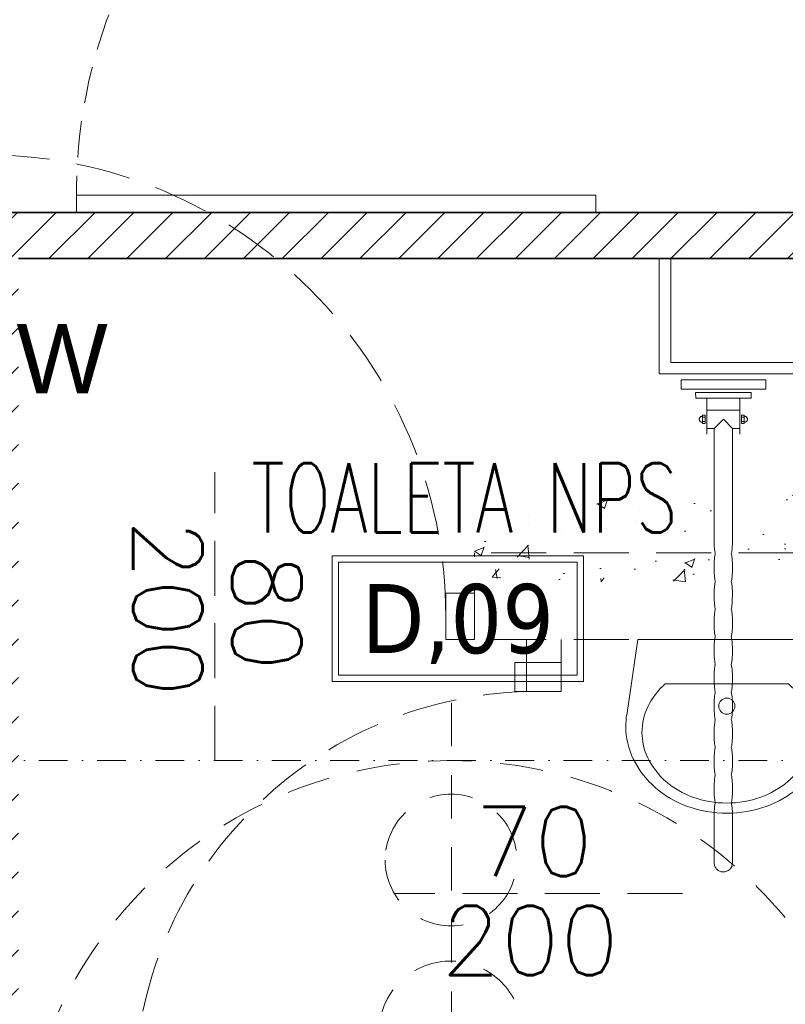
# Model space of a CAD drawing. Header units: millimetres. Extents: x 28291 to 177760, y -399809 to -170937.
# Tile 206 of 256: x 59120 to 59252, y -197948 to -197778. Entities that reach past the tile are written whole.
import ezdxf
from ezdxf.enums import TextEntityAlignment as Align

# ---------------------------------------------------------------- set-up
doc = ezdxf.new("R2010")
doc.units = ezdxf.units.MM
for name, pattern in [('216-500', [2.5, 1.5, -1]), ('HIDDEN', [9.525, 6.35, -3.175]), ('HIDDEN2', [4.7625, 3.175, -1.5875]), ('STRICHPUNKTX2', [2, 1, -0.5, 0, -0.5])]:
    doc.linetypes.add(name, pattern=pattern)
doc.layers.get('0').update_dxf_attribs({"lineweight": 0})
for name, color, linetype, lineweight, true_color in [('!! 0_ Istn-okna - wymienione', 9, 'Continuous', 13, 0x808080), ('!! 1_drzwi-linia - zrealizowane', 7, 'Continuous', 5, 0x7a7a7a), ('!! 2 ZABUDOWA GK-MDF', 7, 'Continuous', 13, 0x7a7a7a), ('!! 2_Hatch_zamurowania', 7, 'Continuous', 5, 0xc6c8c8)]:
    doc.layers.add(name, color=color, linetype=linetype, lineweight=lineweight, true_color=true_color)
for name, color, linetype, lineweight in [('!! 0_Opis_pom', 9, 'Continuous', 13), ('!! 1_WYBURZENIA HATCH', 253, 'Continuous', 0), ('!! 2  nowe sciany - remont', 2, 'Continuous', 35), ('!! wymiary osi', 250, 'Continuous', 9)]:
    doc.layers.add(name, color=color, linetype=linetype, lineweight=lineweight)
doc.layers.add('!! 2_oznaczenia narozniki', color=7, linetype='Continuous')
doc.layers.add('!! 2_WYBURZENIA DO REMONTU', color=7, linetype='Continuous', lineweight=0, true_color=0x4d4d4d, plot=False)
doc.styles.add('ARCHETYP', font='romans.shx', dxfattribs={"height": 15})
doc.styles.add('ARIAL', font='tahoma.ttf')
doc.styles.add('TXT', font='simplex.shx')
doc.dimstyles.new('DIM50', dxfattribs={"dimscale": 5, "dimtxt": 2.5, "dimasz": 1.5, "dimexe": 0, "dimexo": 0, "dimgap": 0.5, "dimtad": 1, "dimdec": 4, "dimrnd": 0.5, "dimdsep": 46, "dimtxsty": 'TXT', "dimblk1": 'TICK1', "dimblk2": 'TICK1', "dimsah": 1, "dimcen": 0, "dimse1": 1, "dimse2": 1, "dimclrd": 1, "dimclre": 7, "dimclrt": 9, "dimadec": 0, "dimazin": 0, "dimtfac": 1, "dimtdec": 4, "dimtmove": 2, "dimatfit": 3, "dimldrblk": 'TICK1', "dimfxl": 1, "dimtolj": 1, "dimarcsym": 0})

# ---------------------------------------------------------------- blocks, each defined once
blk = doc.blocks.new('A$C578D6593')
for p, q in [((-26.36, 0), (-29.16, 18.76)), ((17.64, 0), (20.43, 18.76)), ((-19.63, 11), (10.9, 11)), ((-26.36, 0), (17.64, 0))]:
    blk.add_line(p, q)
blk.add_circle((-4.36, 16.5), 2)
for centre, radius, start, end in [((-4.36, 14), 29, 90, 109.6071), ((-4.36, 14), 29, 70.3929, 90), ((-5.67, 17.67), 25.11, 109.6071, 130.6955), ((-5.67, 19.17), 21.11, 109.6071, 130.6955), ((-4.36, 15.5), 25, 90, 109.6071), ((-4.36, 15.5), 25, 70.3929, 90), ((-3.06, 19.17), 21.11, 49.3045, 70.3929), ((-3.06, 17.67), 25.11, 49.3045, 70.3929), ((-7.68, 20), 22.03, 130.6955, 154.2825), ((-1.05, 20), 22.03, 25.7175, 49.3045), ((-7.68, 21.5), 18.03, 130.6955, 154.2825), ((-1.05, 21.5), 18.03, 25.7175, 49.3045), ((-10.79, 21.5), 18.58, 154.2825, 180), ((-10.79, 23), 14.58, 154.2825, 180), ((2.06, 23), 14.58, 0, 25.7175), ((2.06, 21.5), 18.58, 0, 25.7175), ((-10.79, 23), 14.58, 180, 205.7175), ((2.06, 23), 14.58, 334.2825, 0), ((-10.79, 21.5), 18.58, 180, 188.4794), ((2.06, 21.5), 18.58, 351.5206, 0), ((-7.68, 24.5), 18.03, 205.7175, 228.4823), ((-1.05, 24.5), 18.03, 311.5177, 334.2825)]:
    blk.add_arc(centre, radius, start, end)
blk = doc.blocks.new('5rtfgvb')
for p, q in [((131001.4, 14775.22), (131016.01, 14776.47)), ((131016.01, 14776.47), (131016.15, 14774.82)), ((131001.54, 14773.58), (131001.4, 14775.22)), ((131016.15, 14774.82), (131001.54, 14773.58)), ((131004.11, 14773.22), (131013.67, 14774.03)), ((131004.2, 14772.26), (131004.11, 14773.22)), ((131013.75, 14773.08), (131004.2, 14772.26)), ((131011.84, 14772.91), (131012.37, 14766.7)), ((131013.67, 14774.03), (131013.75, 14773.08)), ((131006.11, 14772.42), (131006.64, 14766.21)), ((131006.31, 14770.35), (131012.02, 14770.84)), ((131012.84, 14770.05), (131012.36, 14770.01)), ((131012.36, 14770.01), (131012.48, 14768.58)), ((131012.87, 14769.71), (131012.4, 14769.67)), ((131012.96, 14768.62), (131012.84, 14770.05)), ((131012.87, 14769.86), (131012.87, 14769.86)), ((131012.87, 14769.86), (131012.93, 14769.86)), ((131012.93, 14769.86), (131012.98, 14769.85)), ((131012.98, 14769.85), (131013.03, 14769.85)), ((131013.03, 14769.85), (131013.08, 14769.83)), ((131013.08, 14769.83), (131013.13, 14769.81)), ((131013.13, 14769.81), (131013.17, 14769.79)), ((131013.17, 14769.79), (131013.21, 14769.76)), ((131013.21, 14769.76), (131013.25, 14769.73)), ((131013.25, 14769.73), (131013.29, 14769.7)), ((131013.29, 14769.7), (131013.32, 14769.66)), ((131013.32, 14769.66), (131013.35, 14769.62)), ((131013.35, 14769.62), (131013.38, 14769.58)), ((131013.38, 14769.58), (131013.4, 14769.53)), ((131013.4, 14769.53), (131013.42, 14769.48)), ((131013.42, 14769.48), (131013.43, 14769.43)), ((131005.14, 14768.83), (131005.13, 14768.78)), ((131005.13, 14768.78), (131005.13, 14768.72)), ((131005.13, 14768.72), (131005.13, 14768.67)), ((131005.13, 14768.67), (131005.14, 14768.62)), ((131005.15, 14768.88), (131005.14, 14768.83)), ((131005.14, 14768.62), (131005.15, 14768.57)), ((131005.17, 14768.92), (131005.15, 14768.88)), ((131005.15, 14768.57), (131005.17, 14768.52)), ((131005.2, 14768.97), (131005.17, 14768.92)), ((131005.17, 14768.52), (131005.19, 14768.47)), ((131005.19, 14768.47), (131005.22, 14768.43)), ((131005.22, 14769.01), (131005.2, 14768.97)), ((131005.25, 14769.05), (131005.22, 14769.01)), ((131005.22, 14768.43), (131005.25, 14768.39)), ((131005.29, 14769.09), (131005.25, 14769.05)), ((131005.25, 14768.39), (131005.28, 14768.35)), ((131005.28, 14768.35), (131005.32, 14768.32)), ((131005.32, 14769.12), (131005.29, 14769.09)), ((131005.36, 14769.15), (131005.32, 14769.12)), ((131005.32, 14768.32), (131005.35, 14768.29)), ((131005.35, 14768.29), (131005.4, 14768.26)), ((131005.41, 14769.18), (131005.36, 14769.15)), ((131005.4, 14768.26), (131005.44, 14768.24)), ((131005.45, 14769.2), (131005.41, 14769.18)), ((131005.44, 14768.24), (131005.49, 14768.22)), ((131005.5, 14769.22), (131005.45, 14769.2)), ((131005.49, 14768.22), (131005.54, 14768.21)), ((131005.55, 14769.23), (131005.5, 14769.22)), ((131005.54, 14768.21), (131005.59, 14768.2)), ((131005.61, 14769.24), (131005.55, 14769.23)), ((131005.59, 14768.2), (131005.64, 14768.19)), ((131006.09, 14769.47), (131005.61, 14769.43)), ((131005.61, 14769.43), (131005.73, 14768)), ((131005.61, 14769.24), (131005.61, 14769.24)), ((131005.64, 14769.09), (131006.1, 14769.13)), ((131005.7, 14768.34), (131006.17, 14768.38)), ((131005.73, 14768), (131006.21, 14768.04)), ((131006.21, 14768.04), (131006.09, 14769.47)), ((131009.29, 14769.02), (131007.84, 14767.3)), ((131010.99, 14767.55), (131009.29, 14769.02)), ((131012.93, 14768.96), (131012.46, 14768.92)), ((131012.48, 14768.58), (131012.96, 14768.62)), ((131013.07, 14768.84), (131013.02, 14768.82)), ((131013.11, 14768.85), (131013.07, 14768.84)), ((131013.16, 14768.87), (131013.11, 14768.85)), ((131013.2, 14768.9), (131013.16, 14768.87)), ((131013.25, 14768.93), (131013.2, 14768.9)), ((131013.28, 14768.96), (131013.25, 14768.93)), ((131013.32, 14769), (131013.28, 14768.96)), ((131013.35, 14769.04), (131013.32, 14769)), ((131013.37, 14769.08), (131013.35, 14769.04)), ((131013.4, 14769.13), (131013.37, 14769.08)), ((131013.41, 14769.17), (131013.4, 14769.13)), ((131013.43, 14769.22), (131013.41, 14769.17)), ((131013.43, 14769.43), (131013.44, 14769.38)), ((131013.44, 14769.27), (131013.43, 14769.22)), ((131013.44, 14769.38), (131013.44, 14769.33)), ((131013.44, 14769.33), (131013.44, 14769.27)), ((131006.58, 14767.2), (131007.83, 14767.31)), ((131007.83, 14767.3), (131009.5, 14747.85)), ((131012.66, 14748.01), (131010.99, 14767.55)), ((131011.01, 14767.58), (131012.29, 14767.69)), ((131009.49, 14748.05), (131009.49, 14748.05)), ((131009.49, 14748.05), (131009.5, 14747.9)), ((131009.5, 14747.9), (131009.51, 14747.75)), ((131009.51, 14747.75), (131009.53, 14747.6)), ((131009.53, 14747.6), (131009.54, 14747.45)), ((131009.54, 14747.45), (131009.56, 14747.31)), ((131009.56, 14747.31), (131009.57, 14747.16)), ((131012.63, 14748.32), (131012.63, 14748.32)), ((131012.63, 14748.32), (131012.64, 14748.17)), ((131012.64, 14748.17), (131012.66, 14748.02)), ((131012.66, 14748.02), (131012.67, 14747.87)), ((131012.67, 14747.87), (131012.68, 14747.72)), ((131012.68, 14747.72), (131012.69, 14747.57)), ((131012.69, 14747.57), (131012.7, 14747.42)), ((131012.7, 14747.42), (131012.7, 14747.28)), ((131009.57, 14747.16), (131009.59, 14747.01)), ((131009.59, 14747.01), (131009.61, 14746.86)), ((131009.61, 14746.86), (131009.63, 14746.71)), ((131009.63, 14746.71), (131009.66, 14746.57)), ((131009.66, 14746.57), (131009.69, 14746.42)), ((131009.69, 14746.42), (131009.72, 14746.27)), ((131009.72, 14746.27), (131009.75, 14746.12)), ((131009.75, 14746.12), (131009.79, 14745.98)), ((131009.79, 14745.98), (131009.83, 14745.83)), ((131009.83, 14745.83), (131009.88, 14745.69)), ((131009.88, 14745.69), (131009.86, 14745.53)), ((131012.66, 14746.07), (131012.64, 14745.92)), ((131012.64, 14745.92), (131012.69, 14745.77)), ((131012.68, 14746.22), (131012.66, 14746.07)), ((131012.69, 14746.38), (131012.68, 14746.22)), ((131012.7, 14746.53), (131012.69, 14746.38)), ((131012.69, 14745.77), (131012.73, 14745.63)), ((131012.7, 14747.28), (131012.71, 14747.13)), ((131012.71, 14746.68), (131012.7, 14746.53)), ((131012.71, 14747.13), (131012.71, 14746.98)), ((131012.71, 14746.98), (131012.71, 14746.83)), ((131012.71, 14746.83), (131012.71, 14746.68)), ((131012.73, 14745.63), (131012.77, 14745.48)), ((131009.82, 14745.08), (131009.81, 14744.92)), ((131009.81, 14744.92), (131009.81, 14744.77)), ((131009.81, 14744.77), (131009.81, 14744.62)), ((131009.81, 14744.62), (131009.81, 14744.47)), ((131009.81, 14744.47), (131009.82, 14744.32)), ((131009.83, 14745.23), (131009.82, 14745.08)), ((131009.82, 14744.32), (131009.83, 14744.17)), ((131009.84, 14745.38), (131009.83, 14745.23)), ((131009.83, 14744.17), (131009.84, 14744.02)), ((131009.86, 14745.53), (131009.84, 14745.38)), ((131009.84, 14744.02), (131009.85, 14743.87)), ((131012.77, 14745.48), (131012.81, 14745.33)), ((131012.81, 14745.33), (131012.84, 14745.18)), ((131012.84, 14745.18), (131012.87, 14745.03)), ((131012.87, 14745.03), (131012.89, 14744.88)), ((131012.89, 14744.88), (131012.91, 14744.73)), ((131012.91, 14744.73), (131012.93, 14744.58)), ((131012.93, 14744.58), (131012.95, 14744.43)), ((131012.95, 14744.43), (131012.97, 14744.28)), ((131012.97, 14744.28), (131012.99, 14744.13)), ((131012.99, 14744.13), (131013, 14743.98)), ((131013, 14743.98), (131013.01, 14743.83)), ((131009.85, 14743.87), (131009.86, 14743.72)), ((131009.86, 14743.72), (131009.87, 14743.57)), ((131009.87, 14743.57), (131009.88, 14743.42)), ((131009.88, 14743.42), (131009.89, 14743.27)), ((131009.89, 14743.27), (131009.91, 14743.12)), ((131009.91, 14743.12), (131009.92, 14742.98)), ((131009.92, 14742.98), (131009.93, 14742.83)), ((131009.93, 14742.83), (131009.95, 14742.68)), ((131009.95, 14742.68), (131009.96, 14742.53)), ((131009.96, 14742.53), (131009.98, 14742.38)), ((131009.98, 14742.38), (131010, 14742.23)), ((131010, 14742.23), (131010.02, 14742.08)), ((131013.01, 14743.83), (131013.03, 14743.68)), ((131013.03, 14743.68), (131013.04, 14743.53)), ((131013.04, 14743.53), (131013.05, 14743.38)), ((131013.05, 14743.38), (131013.07, 14743.23)), ((131013.07, 14743.23), (131013.08, 14743.08)), ((131013.08, 14743.08), (131013.09, 14742.93)), ((131013.09, 14742.93), (131013.1, 14742.78)), ((131013.1, 14742.78), (131013.11, 14742.64)), ((131013.11, 14742.64), (131013.11, 14742.49)), ((131013.11, 14742.49), (131013.12, 14742.34)), ((131013.12, 14742.34), (131013.12, 14742.19)), ((131013.12, 14742.19), (131013.12, 14742.04)), ((131010.02, 14742.08), (131010.04, 14741.94)), ((131010.04, 14741.94), (131010.07, 14741.79)), ((131010.07, 14741.79), (131010.1, 14741.64)), ((131010.1, 14741.64), (131010.13, 14741.49)), ((131010.13, 14741.49), (131010.16, 14741.35)), ((131010.16, 14741.35), (131010.2, 14741.2)), ((131010.2, 14741.2), (131010.24, 14741.06)), ((131010.24, 14741.06), (131010.29, 14740.91)), ((131010.25, 14740.6), (131010.24, 14740.44)), ((131010.27, 14740.75), (131010.25, 14740.6)), ((131010.29, 14740.91), (131010.27, 14740.75)), ((131013.07, 14741.29), (131013.05, 14741.14)), ((131013.05, 14741.14), (131013.1, 14740.99)), ((131013.09, 14741.44), (131013.07, 14741.29)), ((131013.1, 14741.59), (131013.09, 14741.44)), ((131013.11, 14741.74), (131013.1, 14741.59)), ((131013.1, 14740.99), (131013.14, 14740.84)), ((131013.12, 14741.89), (131013.11, 14741.74)), ((131013.12, 14742.04), (131013.12, 14741.89)), ((131013.14, 14740.84), (131013.18, 14740.69)), ((131013.18, 14740.69), (131013.21, 14740.55)), ((131013.21, 14740.55), (131013.25, 14740.4)), ((131010.23, 14740.29), (131010.22, 14740.14)), ((131010.22, 14740.14), (131010.22, 14739.99)), ((131010.22, 14739.99), (131010.22, 14739.84)), ((131010.22, 14739.84), (131010.22, 14739.69)), ((131010.22, 14739.69), (131010.23, 14739.54)), ((131010.24, 14740.44), (131010.23, 14740.29)), ((131010.23, 14739.54), (131010.24, 14739.4)), ((131010.24, 14739.4), (131010.24, 14739.25)), ((131010.24, 14739.25), (131010.25, 14739.1)), ((131010.25, 14739.1), (131010.27, 14738.95)), ((131010.27, 14738.95), (131010.28, 14738.81)), ((131010.28, 14738.81), (131010.29, 14738.66)), ((131013.25, 14740.4), (131013.27, 14740.25)), ((131013.27, 14740.25), (131013.3, 14740.1)), ((131013.3, 14740.1), (131013.32, 14739.95)), ((131013.32, 14739.95), (131013.34, 14739.8)), ((131013.34, 14739.8), (131013.36, 14739.65)), ((131013.36, 14739.65), (131013.38, 14739.5)), ((131013.38, 14739.5), (131013.39, 14739.35)), ((131013.39, 14739.35), (131013.41, 14739.2)), ((131013.41, 14739.2), (131013.42, 14739.05)), ((131013.42, 14739.05), (131013.44, 14738.9)), ((131013.44, 14738.9), (131013.45, 14738.75)), ((131010.29, 14738.66), (131010.3, 14738.51)), ((131010.3, 14738.51), (131010.31, 14738.36)), ((131010.31, 14738.36), (131010.33, 14738.21)), ((131010.33, 14738.21), (131010.34, 14738.06)), ((131010.34, 14738.06), (131010.36, 14737.91)), ((131010.36, 14737.91), (131010.37, 14737.76)), ((131010.37, 14737.76), (131010.39, 14737.61)), ((131010.39, 14737.61), (131010.41, 14737.46)), ((131010.41, 14737.46), (131010.43, 14737.31)), ((131010.43, 14737.31), (131010.45, 14737.16)), ((131010.45, 14737.16), (131010.48, 14737.01)), ((131013.45, 14738.75), (131013.45, 14738.6)), ((131013.45, 14738.6), (131013.46, 14738.46)), ((131013.46, 14738.46), (131013.46, 14738.31)), ((131013.46, 14738.31), (131013.47, 14738.16)), ((131013.47, 14738.16), (131013.48, 14738.01)), ((131013.48, 14738.01), (131013.49, 14737.86)), ((131013.49, 14737.86), (131013.49, 14737.72)), ((131013.49, 14737.72), (131013.5, 14737.57)), ((131013.5, 14737.57), (131013.51, 14737.42)), ((131013.51, 14737.42), (131013.51, 14737.27)), ((131013.51, 14737.27), (131013.51, 14737.12)), ((131013.51, 14737.12), (131013.51, 14736.97)), ((131010.48, 14737.01), (131010.5, 14736.86)), ((131010.5, 14736.86), (131010.54, 14736.71)), ((131010.54, 14736.71), (131010.57, 14736.56)), ((131010.57, 14736.56), (131010.61, 14736.42)), ((131010.61, 14736.42), (131010.65, 14736.27)), ((131010.64, 14735.54), (131010.63, 14735.39)), ((131010.63, 14735.39), (131010.63, 14735.24)), ((131010.65, 14735.69), (131010.64, 14735.54)), ((131010.65, 14736.27), (131010.7, 14736.12)), ((131010.66, 14735.83), (131010.65, 14735.69)), ((131010.68, 14735.98), (131010.66, 14735.83)), ((131010.7, 14736.12), (131010.68, 14735.98)), ((131013.48, 14736.53), (131013.46, 14736.38)), ((131013.46, 14736.38), (131013.51, 14736.23)), ((131013.5, 14736.68), (131013.48, 14736.53)), ((131013.51, 14736.82), (131013.5, 14736.68)), ((131013.51, 14736.97), (131013.51, 14736.82)), ((131013.51, 14736.23), (131013.55, 14736.08)), ((131013.55, 14736.08), (131013.59, 14735.93)), ((131013.59, 14735.93), (131013.62, 14735.78)), ((131013.62, 14735.78), (131013.65, 14735.64)), ((131013.65, 14735.64), (131013.68, 14735.49)), ((131013.68, 14735.49), (131013.71, 14735.34)), ((131010.63, 14735.24), (131010.63, 14735.08)), ((131010.63, 14735.08), (131010.63, 14734.93)), ((131010.63, 14734.93), (131010.64, 14734.78)), ((131010.64, 14734.78), (131010.64, 14734.63)), ((131010.64, 14734.63), (131010.65, 14734.48)), ((131010.65, 14734.48), (131010.66, 14734.32)), ((131010.66, 14734.32), (131010.67, 14734.17)), ((131010.67, 14734.17), (131010.69, 14734.02)), ((131010.69, 14734.02), (131010.7, 14733.87)), ((131010.7, 14733.87), (131010.71, 14733.72)), ((131010.71, 14733.72), (131010.72, 14733.57)), ((131013.71, 14735.34), (131013.73, 14735.19)), ((131013.73, 14735.19), (131013.75, 14735.04)), ((131013.75, 14735.04), (131013.77, 14734.89)), ((131013.77, 14734.89), (131013.79, 14734.74)), ((131013.79, 14734.74), (131013.8, 14734.59)), ((131013.8, 14734.59), (131013.82, 14734.44)), ((131013.82, 14734.44), (131013.83, 14734.29)), ((131013.83, 14734.29), (131013.84, 14734.14)), ((131013.84, 14734.14), (131013.86, 14733.99)), ((131013.86, 14733.99), (131013.87, 14733.84)), ((131013.87, 14733.84), (131013.88, 14733.69)), ((131013.88, 14733.69), (131013.89, 14733.54)), ((131010.72, 14733.57), (131010.74, 14733.43)), ((131010.74, 14733.43), (131010.75, 14733.28)), ((131010.75, 14733.28), (131010.76, 14733.13)), ((131010.76, 14733.13), (131010.78, 14732.98)), ((131010.78, 14732.98), (131010.8, 14732.83)), ((131010.8, 14732.83), (131010.81, 14732.69)), ((131010.81, 14732.69), (131010.83, 14732.54)), ((131010.83, 14732.54), (131010.86, 14732.39)), ((131010.86, 14732.39), (131010.88, 14732.24)), ((131010.88, 14732.24), (131010.91, 14732.09)), ((131010.91, 14732.09), (131010.94, 14731.95)), ((131013.89, 14733.54), (131013.9, 14733.39)), ((131013.9, 14733.39), (131013.91, 14733.24)), ((131013.92, 14732.03), (131013.9, 14731.88)), ((131013.91, 14733.24), (131013.92, 14733.09)), ((131013.92, 14733.09), (131013.93, 14732.94)), ((131013.93, 14732.18), (131013.92, 14732.03)), ((131013.93, 14732.94), (131013.93, 14732.78)), ((131013.93, 14732.78), (131013.94, 14732.63)), ((131013.94, 14732.48), (131013.93, 14732.33)), ((131013.93, 14732.33), (131013.93, 14732.18)), ((131013.94, 14732.63), (131013.94, 14732.48)), ((131010.94, 14731.95), (131010.97, 14731.8)), ((131010.97, 14731.8), (131011.01, 14731.66)), ((131011.01, 14731.66), (131011.05, 14731.51)), ((131011.04, 14730.76), (131011.03, 14730.61)), ((131011.03, 14730.61), (131011.03, 14730.46)), ((131011.03, 14730.46), (131011.03, 14730.31)), ((131011.03, 14730.31), (131011.03, 14730.16)), ((131011.05, 14730.91), (131011.04, 14730.76)), ((131011.05, 14731.51), (131011.1, 14731.37)), ((131011.06, 14731.06), (131011.05, 14730.91)), ((131011.08, 14731.22), (131011.06, 14731.06)), ((131011.1, 14731.37), (131011.08, 14731.22)), ((131013.88, 14731.74), (131013.86, 14731.59)), ((131013.86, 14731.59), (131013.91, 14731.45)), ((131013.9, 14731.88), (131013.88, 14731.74)), ((131013.91, 14731.45), (131013.95, 14731.3)), ((131013.95, 14731.3), (131013.99, 14731.15)), ((131013.99, 14731.15), (131014.03, 14731)), ((131014.03, 14731), (131014.06, 14730.85)), ((131014.06, 14730.85), (131014.09, 14730.71)), ((131014.09, 14730.71), (131014.11, 14730.56)), ((131014.11, 14730.56), (131014.13, 14730.41)), ((131014.13, 14730.41), (131014.15, 14730.26)), ((131014.15, 14730.26), (131014.17, 14730.11)), ((131011.03, 14730.16), (131011.04, 14730)), ((131011.04, 14730), (131011.05, 14729.85)), ((131011.05, 14729.85), (131011.05, 14729.7)), ((131011.05, 14729.7), (131011.06, 14729.55)), ((131011.06, 14729.55), (131011.08, 14729.4)), ((131011.08, 14729.4), (131011.09, 14729.25)), ((131011.09, 14729.25), (131011.1, 14729.1)), ((131011.1, 14729.1), (131011.11, 14728.95)), ((131011.11, 14728.95), (131011.13, 14728.8)), ((131011.13, 14728.8), (131011.14, 14728.65)), ((131011.14, 14728.65), (131011.15, 14728.5)), ((131014.17, 14730.11), (131014.19, 14729.96)), ((131014.19, 14729.96), (131014.2, 14729.81)), ((131014.2, 14729.81), (131014.22, 14729.66)), ((131014.22, 14729.66), (131014.23, 14729.51)), ((131014.23, 14729.51), (131014.25, 14729.36)), ((131014.25, 14729.36), (131014.26, 14729.21)), ((131014.26, 14729.21), (131014.27, 14729.06)), ((131014.27, 14729.06), (131014.28, 14728.91)), ((131014.28, 14728.91), (131014.3, 14728.76)), ((131014.3, 14728.76), (131014.31, 14728.61)), ((131014.31, 14728.61), (131014.32, 14728.47)), ((131011.15, 14728.5), (131011.17, 14728.36)), ((131011.17, 14728.36), (131011.18, 14728.21)), ((131011.18, 14728.21), (131011.2, 14728.06)), ((131011.2, 14728.06), (131011.22, 14727.91)), ((131011.22, 14727.91), (131011.24, 14727.76)), ((131011.24, 14727.76), (131011.26, 14727.61)), ((131011.26, 14727.61), (131011.29, 14727.46)), ((131011.29, 14727.46), (131011.32, 14727.31)), ((131011.32, 14727.31), (131011.35, 14727.17)), ((131011.35, 14727.17), (131011.38, 14727.02)), ((131011.38, 14727.02), (131011.42, 14726.87)), ((131011.42, 14726.87), (131011.46, 14726.73)), ((131014.29, 14726.96), (131014.27, 14726.81)), ((131014.31, 14727.11), (131014.29, 14726.96)), ((131014.32, 14727.26), (131014.31, 14727.11)), ((131014.32, 14728.47), (131014.33, 14728.32)), ((131014.33, 14727.41), (131014.32, 14727.26)), ((131014.33, 14728.32), (131014.33, 14728.17)), ((131014.33, 14728.17), (131014.34, 14728.02)), ((131014.34, 14727.57), (131014.33, 14727.41)), ((131014.34, 14728.02), (131014.34, 14727.87)), ((131014.34, 14727.87), (131014.34, 14727.72)), ((131014.34, 14727.72), (131014.34, 14727.57)), ((131011.45, 14725.97), (131011.44, 14725.82)), ((131011.44, 14725.82), (131011.44, 14725.67)), ((131011.44, 14725.67), (131011.44, 14725.52)), ((131011.44, 14725.52), (131011.44, 14725.37)), ((131011.44, 14725.37), (131011.45, 14725.23)), ((131011.46, 14726.12), (131011.45, 14725.97)), ((131011.45, 14725.23), (131011.45, 14725.08)), ((131011.46, 14726.73), (131011.51, 14726.58)), ((131011.47, 14726.27), (131011.46, 14726.12)), ((131011.49, 14726.43), (131011.47, 14726.27)), ((131011.51, 14726.58), (131011.49, 14726.43)), ((131014.27, 14726.81), (131014.32, 14726.66)), ((131014.32, 14726.66), (131014.36, 14726.51)), ((131014.36, 14726.51), (131014.4, 14726.37)), ((131014.4, 14726.37), (131014.44, 14726.22)), ((131014.44, 14726.22), (131014.47, 14726.07)), ((131014.47, 14726.07), (131014.5, 14725.92)), ((131014.5, 14725.92), (131014.52, 14725.78)), ((131014.52, 14725.78), (131014.54, 14725.63)), ((131014.54, 14725.63), (131014.56, 14725.48)), ((131014.56, 14725.48), (131014.58, 14725.33)), ((131014.58, 14725.33), (131014.6, 14725.18)), ((131014.6, 14725.18), (131014.61, 14725.03)), ((131011.45, 14725.08), (131011.46, 14724.93)), ((131011.46, 14724.93), (131011.47, 14724.78)), ((131011.47, 14724.78), (131011.48, 14724.63)), ((131011.48, 14724.63), (131011.5, 14724.49)), ((131011.5, 14724.49), (131011.51, 14724.34)), ((131011.51, 14724.34), (131011.52, 14724.19)), ((131011.52, 14724.19), (131011.53, 14724.04)), ((131011.53, 14724.04), (131011.55, 14723.89)), ((131011.55, 14723.89), (131011.56, 14723.74)), ((131011.56, 14723.74), (131011.57, 14723.59)), ((131011.57, 14723.59), (131011.59, 14723.44)), ((131011.59, 14723.44), (131011.61, 14723.28)), ((131014.61, 14725.03), (131014.63, 14724.88)), ((131014.63, 14724.88), (131014.64, 14724.73)), ((131014.64, 14724.73), (131014.65, 14724.59)), ((131014.65, 14724.59), (131014.67, 14724.44)), ((131014.67, 14724.44), (131014.68, 14724.29)), ((131014.68, 14724.29), (131014.69, 14724.14)), ((131014.69, 14724.14), (131014.7, 14723.99)), ((131014.7, 14723.99), (131014.72, 14723.84)), ((131014.72, 14723.84), (131014.73, 14723.69)), ((131014.73, 14723.69), (131014.74, 14723.54)), ((131014.74, 14723.54), (131014.74, 14723.39)), ((131011.61, 14723.28), (131011.63, 14723.13)), ((131011.63, 14723.13), (131011.65, 14722.98)), ((131011.65, 14722.98), (131011.67, 14722.83)), ((131011.67, 14722.83), (131011.7, 14722.68)), ((131011.7, 14722.68), (131011.72, 14722.53)), ((131011.72, 14722.53), (131011.76, 14722.38)), ((131011.76, 14722.38), (131011.79, 14722.23)), ((131011.79, 14722.23), (131011.83, 14722.08)), ((131011.83, 14722.08), (131011.87, 14721.94)), ((131011.87, 14721.94), (131011.92, 14721.79)), ((131011.92, 14721.79), (131011.9, 14721.64)), ((131014.7, 14722.18), (131014.68, 14722.02)), ((131014.68, 14722.02), (131014.73, 14721.88)), ((131014.72, 14722.33), (131014.7, 14722.18)), ((131014.73, 14722.48), (131014.72, 14722.33)), ((131014.74, 14722.63), (131014.73, 14722.48)), ((131014.73, 14721.88), (131014.77, 14721.73)), ((131014.74, 14723.39), (131014.75, 14723.24)), ((131014.75, 14722.78), (131014.74, 14722.63)), ((131014.75, 14723.24), (131014.75, 14723.09)), ((131014.75, 14723.09), (131014.75, 14722.93)), ((131014.75, 14722.93), (131014.75, 14722.78)), ((131014.77, 14721.73), (131014.81, 14721.58)), ((131011.86, 14721.18), (131011.85, 14721.04)), ((131011.85, 14721.04), (131011.85, 14720.89)), ((131011.85, 14720.89), (131011.85, 14720.74)), ((131011.85, 14720.74), (131011.85, 14720.59)), ((131011.85, 14720.59), (131011.86, 14720.44)), ((131011.87, 14721.34), (131011.86, 14721.18)), ((131011.86, 14720.44), (131011.86, 14720.29)), ((131011.86, 14720.29), (131011.87, 14720.14)), ((131011.88, 14721.49), (131011.87, 14721.34)), ((131011.87, 14720.14), (131011.88, 14719.99)), ((131011.9, 14721.64), (131011.88, 14721.49)), ((131014.81, 14721.58), (131014.84, 14721.44)), ((131014.84, 14721.44), (131014.88, 14721.29)), ((131014.88, 14721.29), (131014.9, 14721.14)), ((131014.9, 14721.14), (131014.93, 14720.99)), ((131014.93, 14720.99), (131014.95, 14720.84)), ((131014.95, 14720.84), (131014.97, 14720.7)), ((131014.97, 14720.7), (131014.99, 14720.55)), ((131014.99, 14720.55), (131015.01, 14720.4)), ((131015.01, 14720.4), (131015.02, 14720.25)), ((131015.02, 14720.25), (131015.04, 14720.1)), ((131015.04, 14720.1), (131015.05, 14719.95)), ((131011.88, 14719.99), (131011.89, 14719.84)), ((131011.89, 14719.84), (131011.91, 14719.69)), ((131011.91, 14719.69), (131011.92, 14719.55)), ((131011.92, 14719.55), (131011.93, 14719.4)), ((131011.93, 14719.4), (131011.94, 14719.25)), ((131011.94, 14719.25), (131011.96, 14719.1)), ((131011.96, 14719.1), (131011.97, 14718.95)), ((131011.97, 14718.95), (131011.98, 14718.8)), ((131011.98, 14718.8), (131012, 14718.65)), ((131012, 14718.65), (131012.02, 14718.5)), ((131012.02, 14718.5), (131012.04, 14718.35)), ((131012.04, 14718.35), (131012.06, 14718.2)), ((131015.05, 14719.95), (131015.06, 14719.8)), ((131015.06, 14719.8), (131015.08, 14719.65)), ((131015.08, 14719.65), (131015.09, 14719.5)), ((131015.09, 14719.5), (131015.1, 14719.35)), ((131015.1, 14719.35), (131015.11, 14719.2)), ((131015.11, 14719.2), (131015.12, 14719.06)), ((131015.12, 14719.06), (131015.14, 14718.91)), ((131015.14, 14718.91), (131015.14, 14718.76)), ((131015.14, 14718.76), (131015.15, 14718.61)), ((131015.15, 14718.61), (131015.16, 14718.46)), ((131015.16, 14718.46), (131015.16, 14718.31)), ((131015.16, 14718.31), (131015.16, 14718.16)), ((131012.06, 14718.2), (131012.08, 14718.05)), ((131012.08, 14718.05), (131012.11, 14717.9)), ((131012.11, 14717.9), (131012.13, 14717.75)), ((131012.13, 14717.75), (131012.16, 14717.6)), ((131012.16, 14717.6), (131012.2, 14717.46)), ((131012.2, 14717.46), (131012.24, 14717.31)), ((131012.24, 14717.31), (131012.28, 14717.16)), ((131012.28, 14717.16), (131012.33, 14717.01)), ((131012.29, 14716.71), (131012.28, 14716.56)), ((131012.31, 14716.86), (131012.29, 14716.71)), ((131012.33, 14717.01), (131012.31, 14716.86)), ((131015.11, 14717.41), (131015.09, 14717.25)), ((131015.09, 14717.25), (131015.14, 14717.11)), ((131015.13, 14717.56), (131015.11, 14717.41)), ((131015.14, 14717.71), (131015.13, 14717.56)), ((131015.15, 14717.86), (131015.14, 14717.71)), ((131015.14, 14717.11), (131015.18, 14716.96)), ((131015.16, 14718.01), (131015.15, 14717.86)), ((131015.16, 14718.16), (131015.16, 14718.01)), ((131015.18, 14716.96), (131015.22, 14716.82)), ((131015.22, 14716.82), (131015.25, 14716.67)), ((131015.25, 14716.67), (131015.28, 14716.53)), ((131012.27, 14716.41), (131012.26, 14716.26)), ((131012.26, 14716.26), (131012.26, 14716.11)), ((131012.26, 14716.11), (131012.26, 14715.96)), ((131012.26, 14715.96), (131012.26, 14715.81)), ((131012.26, 14715.81), (131012.27, 14715.66)), ((131012.28, 14716.56), (131012.27, 14716.41)), ((131012.27, 14715.66), (131012.27, 14715.51)), ((131012.27, 14715.51), (131012.28, 14715.36)), ((131012.28, 14715.36), (131012.29, 14715.21)), ((131012.29, 14715.21), (131012.3, 14715.06)), ((131012.3, 14715.06), (131012.31, 14714.91)), ((131012.31, 14714.91), (131012.33, 14714.76)), ((131015.28, 14716.53), (131015.31, 14716.38)), ((131015.31, 14716.38), (131015.34, 14716.23)), ((131015.34, 14716.23), (131015.36, 14716.08)), ((131015.36, 14716.08), (131015.38, 14715.93)), ((131015.38, 14715.93), (131015.4, 14715.78)), ((131015.4, 14715.78), (131015.42, 14715.63)), ((131015.42, 14715.63), (131015.43, 14715.48)), ((131015.43, 14715.48), (131015.45, 14715.33)), ((131015.45, 14715.33), (131015.46, 14715.18)), ((131015.46, 14715.18), (131015.47, 14715.03)), ((131015.47, 14715.03), (131015.48, 14714.88)), ((131012.33, 14714.76), (131012.34, 14714.61)), ((131012.34, 14714.61), (131012.35, 14714.46)), ((131012.35, 14714.46), (131012.37, 14714.32)), ((131012.37, 14714.32), (131012.38, 14714.17)), ((131012.38, 14714.17), (131012.39, 14714.02)), ((131012.39, 14714.02), (131012.41, 14713.87)), ((131012.41, 14713.87), (131012.43, 14713.72)), ((131012.43, 14713.72), (131012.44, 14713.57)), ((131012.44, 14713.57), (131012.46, 14713.42)), ((131012.46, 14713.42), (131012.49, 14713.28)), ((131012.49, 14713.28), (131012.51, 14713.13)), ((131015.48, 14714.88), (131015.5, 14714.73)), ((131015.5, 14714.73), (131015.51, 14714.59)), ((131015.51, 14714.59), (131015.52, 14714.44)), ((131015.52, 14714.44), (131015.53, 14714.29)), ((131015.53, 14714.29), (131015.54, 14714.14)), ((131015.54, 14714.14), (131015.55, 14713.99)), ((131015.55, 14713.99), (131015.56, 14713.84)), ((131015.56, 14713.84), (131015.56, 14713.69)), ((131015.56, 14713.69), (131015.57, 14713.54)), ((131015.57, 14713.39), (131015.56, 14713.25)), ((131015.56, 14713.25), (131015.56, 14713.1)), ((131015.57, 14713.54), (131015.57, 14713.39)), ((131012.51, 14713.13), (131012.54, 14712.98)), ((131012.54, 14712.98), (131012.57, 14712.83)), ((131012.57, 14712.83), (131012.61, 14712.69)), ((131012.61, 14712.69), (131012.65, 14712.54)), ((131012.65, 14712.54), (131012.69, 14712.4)), ((131012.68, 14711.79), (131012.67, 14711.64)), ((131012.67, 14711.64), (131012.67, 14711.49)), ((131012.67, 14711.49), (131012.67, 14711.34)), ((131012.7, 14711.95), (131012.68, 14711.79)), ((131012.69, 14712.4), (131012.73, 14712.25)), ((131012.71, 14712.1), (131012.7, 14711.95)), ((131012.73, 14712.25), (131012.71, 14712.1)), ((131015.52, 14712.64), (131015.5, 14712.49)), ((131015.5, 14712.49), (131015.54, 14712.35)), ((131015.54, 14712.79), (131015.52, 14712.64)), ((131015.55, 14712.94), (131015.54, 14712.79)), ((131015.54, 14712.35), (131015.59, 14712.2)), ((131015.56, 14713.1), (131015.55, 14712.94)), ((131015.59, 14712.2), (131015.62, 14712.05)), ((131015.62, 14712.05), (131015.66, 14711.9)), ((131015.66, 14711.9), (131015.69, 14711.75)), ((131015.69, 14711.75), (131015.72, 14711.61)), ((131015.72, 14711.61), (131015.74, 14711.46)), ((131012.67, 14711.34), (131012.67, 14711.19)), ((131012.67, 14711.19), (131012.67, 14711.04)), ((131012.67, 14711.04), (131012.67, 14710.89)), ((131012.67, 14710.89), (131012.68, 14710.74)), ((131012.68, 14710.74), (131012.69, 14710.59)), ((131012.69, 14710.59), (131012.7, 14710.44)), ((131012.7, 14710.44), (131012.71, 14710.29)), ((131012.71, 14710.29), (131012.72, 14710.14)), ((131012.72, 14710.14), (131012.74, 14709.99)), ((131012.74, 14709.99), (131012.75, 14709.84)), ((131012.75, 14709.84), (131012.76, 14709.69)), ((131015.74, 14711.46), (131015.77, 14711.31)), ((131015.77, 14711.31), (131015.79, 14711.16)), ((131015.79, 14711.16), (131015.81, 14711.01)), ((131015.81, 14711.01), (131015.82, 14710.86)), ((131015.82, 14710.86), (131015.84, 14710.71)), ((131015.84, 14710.71), (131015.85, 14710.56)), ((131015.85, 14710.56), (131015.87, 14710.41)), ((131015.87, 14710.41), (131015.88, 14710.26)), ((131015.88, 14710.26), (131015.89, 14710.11)), ((131015.89, 14710.11), (131015.91, 14709.96)), ((131015.91, 14709.96), (131015.92, 14709.81)), ((131015.92, 14709.81), (131015.93, 14709.66)), ((131012.76, 14709.69), (131012.77, 14709.55)), ((131012.77, 14709.55), (131012.79, 14709.4)), ((131012.79, 14709.4), (131012.8, 14709.25)), ((131012.8, 14709.25), (131012.82, 14709.1)), ((131012.82, 14709.1), (131012.83, 14708.95)), ((131012.83, 14708.95), (131012.85, 14708.8)), ((131012.85, 14708.8), (131012.87, 14708.65)), ((131012.87, 14708.65), (131012.9, 14708.5)), ((131012.9, 14708.5), (131012.92, 14708.36)), ((131012.92, 14708.36), (131012.95, 14708.21)), ((131012.95, 14708.21), (131012.98, 14708.06)), ((131015.93, 14709.66), (131015.94, 14709.51)), ((131015.94, 14709.51), (131015.95, 14709.36)), ((131015.96, 14708.16), (131015.94, 14708)), ((131015.95, 14709.36), (131015.96, 14709.21)), ((131015.96, 14709.21), (131015.97, 14709.06)), ((131015.97, 14708.31), (131015.96, 14708.16)), ((131015.97, 14709.06), (131015.97, 14708.91)), ((131015.97, 14708.91), (131015.97, 14708.76)), ((131015.97, 14708.76), (131015.98, 14708.61)), ((131015.98, 14708.61), (131015.97, 14708.46)), ((131015.97, 14708.46), (131015.97, 14708.31)), ((131012.98, 14708.06), (131013.02, 14707.91)), ((131013.02, 14707.91), (131013.05, 14707.76)), ((131013.05, 14707.76), (131013.1, 14707.62)), ((131013.08, 14706.71), (131013.07, 14706.56)), ((131013.07, 14706.56), (131013.07, 14706.41)), ((131013.07, 14706.41), (131013.08, 14706.26)), ((131013.09, 14707.02), (131013.08, 14706.87)), ((131013.08, 14706.87), (131013.08, 14706.71)), ((131013.11, 14707.17), (131013.09, 14707.02)), ((131013.1, 14707.62), (131013.14, 14707.47)), ((131013.12, 14707.32), (131013.11, 14707.17)), ((131013.14, 14707.47), (131013.12, 14707.32)), ((131015.93, 14707.85), (131015.91, 14707.7)), ((131015.91, 14707.7), (131015.95, 14707.56)), ((131015.94, 14708), (131015.93, 14707.85)), ((131015.95, 14707.56), (131016, 14707.41)), ((131016, 14707.41), (131016.03, 14707.27)), ((131016.03, 14707.27), (131016.07, 14707.12)), ((131016.07, 14707.12), (131016.1, 14706.97)), ((131016.1, 14706.97), (131016.13, 14706.83)), ((131016.13, 14706.83), (131016.15, 14706.68)), ((131016.15, 14706.68), (131016.18, 14706.53)), ((131016.18, 14706.53), (131016.2, 14706.38)), ((131016.2, 14706.38), (131016.22, 14706.23)), ((131013.08, 14706.26), (131013.08, 14706.11)), ((131013.08, 14706.11), (131013.09, 14705.96)), ((131013.09, 14705.96), (131013.1, 14705.81)), ((131013.1, 14705.81), (131013.11, 14705.66)), ((131013.11, 14705.66), (131013.12, 14705.52)), ((131013.12, 14705.52), (131013.13, 14705.37)), ((131013.13, 14705.37), (131013.14, 14705.22)), ((131013.14, 14705.22), (131013.16, 14705.07)), ((131013.16, 14705.07), (131013.17, 14704.92)), ((131013.17, 14704.92), (131013.18, 14704.77)), ((131013.18, 14704.77), (131013.2, 14704.62)), ((131016.22, 14706.23), (131016.23, 14706.08)), ((131016.23, 14706.08), (131016.25, 14705.93)), ((131016.25, 14705.93), (131016.26, 14705.78)), ((131016.26, 14705.78), (131016.28, 14705.63)), ((131016.28, 14705.63), (131016.29, 14705.48)), ((131016.29, 14705.48), (131016.3, 14705.34)), ((131016.3, 14705.34), (131016.31, 14705.19)), ((131016.31, 14705.19), (131016.33, 14705.04)), ((131016.33, 14705.04), (131016.34, 14704.89)), ((131016.34, 14704.89), (131016.35, 14704.74)), ((131016.35, 14704.74), (131016.36, 14704.59)), ((131013.2, 14704.62), (131013.21, 14704.47)), ((131013.21, 14704.47), (131013.23, 14704.32)), ((131013.23, 14704.32), (131013.24, 14704.18)), ((131013.24, 14704.18), (131013.26, 14704.03)), ((131013.26, 14704.03), (131013.28, 14703.88)), ((131013.28, 14703.88), (131013.3, 14703.73)), ((131013.3, 14703.73), (131013.33, 14703.58)), ((131013.33, 14703.58), (131013.36, 14703.44)), ((131013.36, 14703.44), (131013.39, 14703.29)), ((131013.39, 14703.29), (131013.42, 14703.14)), ((131013.42, 14703.14), (131013.46, 14702.99)), ((131013.46, 14702.99), (131013.51, 14702.85)), ((131016.34, 14703.09), (131016.31, 14702.94)), ((131016.35, 14703.24), (131016.34, 14703.09)), ((131016.37, 14703.39), (131016.35, 14703.24)), ((131016.36, 14704.59), (131016.37, 14704.44)), ((131016.37, 14704.44), (131016.38, 14704.29)), ((131016.38, 14703.69), (131016.37, 14703.54)), ((131016.37, 14703.54), (131016.37, 14703.39)), ((131016.38, 14704.29), (131016.38, 14704.14)), ((131016.38, 14704.14), (131016.38, 14703.99)), ((131016.38, 14703.99), (131016.38, 14703.84)), ((131016.38, 14703.84), (131016.38, 14703.69)), ((131013.49, 14701.94), (131013.48, 14701.79)), ((131013.48, 14701.79), (131013.48, 14701.64)), ((131013.48, 14701.64), (131013.49, 14701.49)), ((131013.5, 14702.25), (131013.49, 14702.09)), ((131013.49, 14702.09), (131013.49, 14701.94)), ((131013.49, 14701.49), (131013.49, 14701.34)), ((131013.49, 14701.34), (131013.5, 14701.19)), ((131013.51, 14702.4), (131013.5, 14702.25)), ((131013.51, 14702.85), (131013.55, 14702.7)), ((131013.53, 14702.55), (131013.51, 14702.4)), ((131013.55, 14702.7), (131013.53, 14702.55)), ((131016.31, 14702.94), (131016.36, 14702.79)), ((131016.36, 14702.79), (131016.4, 14702.64)), ((131016.4, 14702.64), (131016.44, 14702.49)), ((131016.44, 14702.49), (131016.48, 14702.35)), ((131016.48, 14702.35), (131016.51, 14702.2)), ((131016.51, 14702.2), (131016.54, 14702.05)), ((131016.54, 14702.05), (131016.56, 14701.9)), ((131016.56, 14701.9), (131016.58, 14701.75)), ((131016.58, 14701.75), (131016.61, 14701.6)), ((131016.61, 14701.6), (131016.62, 14701.45)), ((131016.62, 14701.45), (131016.64, 14701.3)), ((131016.64, 14701.3), (131016.66, 14701.15)), ((131013.5, 14701.19), (131013.51, 14701.04)), ((131013.51, 14701.04), (131013.52, 14700.89)), ((131013.52, 14700.89), (131013.53, 14700.74)), ((131013.53, 14700.74), (131013.54, 14700.59)), ((131013.54, 14700.59), (131013.55, 14700.44)), ((131014.27, 14692.13), (131013.55, 14700.41)), ((131016.66, 14701.15), (131016.67, 14701)), ((131016.67, 14701), (131016.69, 14700.84)), ((131016.69, 14700.84), (131016.7, 14700.69)), ((131016.7, 14700.7), (131017.39, 14692.56)), ((131014.31, 14691.98), (131014.27, 14692.13)), ((131014.35, 14691.83), (131014.31, 14691.98)), ((131014.42, 14691.7), (131014.35, 14691.83)), ((131014.49, 14691.57), (131014.42, 14691.7)), ((131014.58, 14691.44), (131014.49, 14691.57)), ((131014.67, 14691.33), (131014.58, 14691.44)), ((131014.78, 14691.23), (131014.67, 14691.33)), ((131014.9, 14691.14), (131014.78, 14691.23)), ((131015.02, 14691.06), (131014.9, 14691.14)), ((131015.15, 14691), (131015.02, 14691.06)), ((131016.53, 14691.04), (131016.39, 14690.97)), ((131016.67, 14691.11), (131016.53, 14691.04)), ((131016.79, 14691.2), (131016.67, 14691.11)), ((131016.91, 14691.3), (131016.79, 14691.2)), ((131017.02, 14691.4), (131016.91, 14691.3)), ((131017.11, 14691.52), (131017.02, 14691.4)), ((131017.19, 14691.65), (131017.11, 14691.52)), ((131017.26, 14691.78), (131017.19, 14691.65)), ((131017.32, 14691.93), (131017.26, 14691.78)), ((131017.36, 14692.08), (131017.32, 14691.93)), ((131017.39, 14692.23), (131017.36, 14692.08)), ((131017.39, 14692.56), (131017.39, 14692.56)), ((131017.39, 14692.56), (131017.4, 14692.39)), ((131017.4, 14692.39), (131017.39, 14692.23)), ((131015.29, 14690.94), (131015.15, 14691)), ((131015.44, 14690.9), (131015.29, 14690.94)), ((131015.6, 14690.88), (131015.44, 14690.9)), ((131015.75, 14690.87), (131015.6, 14690.88)), ((131015.92, 14690.87), (131015.75, 14690.87)), ((131016.08, 14690.89), (131015.92, 14690.87)), ((131016.24, 14690.92), (131016.08, 14690.89)), ((131016.39, 14690.97), (131016.24, 14690.92))]:
    blk.add_line(p, q)
blk = doc.blocks.new('gvb')
at = {"linetype": '216-500', "ltscale": 5}
blk.add_line((130739.97, 14667.75), (130739.97, 14497.75), dxfattribs=at)
at = {"linetype": 'STRICHPUNKTX2', "ltscale": 5}
blk.add_line((130654.97, 14657.75), (130824.97, 14657.75), dxfattribs=at)
at = {"linetype": '216-500', "ltscale": 5}
for centre, radius in [((130739.97, 14582.75), 75), ((130740.04, 14640.53), 11.41)]:
    blk.add_circle(centre, radius, dxfattribs=at)
blk.add_arc((130740.13, 14610.57), 12.44, 2.2135, 169.0878, dxfattribs=at)
blk = doc.blocks.new('drzwi giszet')
blk.add_lwpolyline([(68617.39, -194499.27), (68617.39, -194409.27), (68620.39, -194409.27), (68620.39, -194499.27)], close=True)
blk.add_lwpolyline([(68572.43, -194476.09), (68572.43, -194526.09)])
at = {"linetype": 'HIDDEN'}
blk.add_arc((68617.39, -194499.27), 90, 88.0898, 180, dxfattribs=at)
blk = doc.blocks.new('TICK1')
at = {"color": 0}
for p, q in [((0, -1.4), (0, 1.4)), ((0, 0), (-1, 0))]:
    blk.add_line(p, q, dxfattribs=at)
at = {"color": 2}
blk.add_line((-1, -1), (1, 1), dxfattribs=at)
blk = doc.blocks.new('*D2978')
at = {"layer": '!! wymiary osi', "color": 1, "lineweight": -2, "transparency": 16777216}
blk.add_line((59068.66, -197520.63), (59068.66, -197803.63), dxfattribs=at)
at = {"layer": 'DEFPOINTS', "color": 0, "transparency": 16777216}
for p in [(59339.57, -197513.13), (59068.66, -197811.13), (59339.57, -197811.13)]:
    blk.add_point(p, dxfattribs=at)
at = {"layer": '!! wymiary osi', "color": 1, "lineweight": -2, "transparency": 16777216, "xscale": 7.5, "yscale": 7.5, "zscale": 7.5}
for p, rotation in [((59068.66, -197513.13), 90), ((59068.66, -197811.13), 270)]:
    blk.add_blockref('TICK1', p, dxfattribs=dict(at, rotation=rotation))
at = {"layer": '!! wymiary osi', "color": 9, "transparency": 16777216, "insert": (59059.91, -197662.13), "char_height": 12.5, "attachment_point": 5, "rotation": 90, "style": 'TXT'}
blk.add_mtext('\\A1;298', dxfattribs=at)
blk = doc.blocks.new('*D2979')
at = {"layer": '!! wymiary osi', "color": 1, "lineweight": -2, "transparency": 16777216}
blk.add_line((59068.66, -197818.63), (59068.66, -198048.63), dxfattribs=at)
at = {"layer": 'DEFPOINTS', "color": 0, "transparency": 16777216}
for p in [(59339.57, -197811.13), (59068.66, -198056.13), (59111.57, -198056.13)]:
    blk.add_point(p, dxfattribs=at)
at = {"layer": '!! wymiary osi', "color": 1, "lineweight": -2, "transparency": 16777216, "xscale": 7.5, "yscale": 7.5, "zscale": 7.5}
for p, rotation in [((59068.66, -197811.13), 90), ((59068.66, -198056.13), 270)]:
    blk.add_blockref('TICK1', p, dxfattribs=dict(at, rotation=rotation))
at = {"layer": '!! wymiary osi', "color": 9, "transparency": 16777216, "insert": (59059.91, -197899.65), "char_height": 12.5, "attachment_point": 5, "rotation": 90, "style": 'TXT'}
blk.add_mtext('\\A1;245', dxfattribs=at)

msp = doc.modelspace()

# ---------------------------------------------------------------- hatches: boundary and pattern name
at = {"layer": '!! 1_WYBURZENIA HATCH'}
h = msp.add_hatch(dxfattribs=at)
h.set_pattern_fill('AR-CONC', color=256, scale=0.1)
h.set_pattern_definition([(50, (8813.856, 71.46), (18.2184669, -1.5939086), [1.905, -20.955]), (355, (8813.856, 71.46), (-3.5243421, 19.1056845), [1.524, -16.7640584]), (100.451445, (8815.374, 71.327), (14.6941247, 17.5117752), [1.6190009, -17.8090245]), (46.1842, (8813.856, 76.54), (27.107904, -4.2042328), [2.8575, -31.4325]), (96.635558, (8816.115, 76.19), (23.7404134, 24.7426125), [2.4285023, -26.713561]), (351.184151, (8813.856, 76.54), (23.7404134, 24.7426125), [2.2859967, -25.1459732]), (21, (8816.396, 75.27), (15.1614391, -10.2265198), [1.905, -20.955]), (326, (8816.396, 75.27), (6.1802028, 18.4187966), [1.524, -16.764]), (71.451445, (8817.66, 74.418), (21.341642, 8.1922769), [1.6190009, -17.8089938]), (37.5, (8813.856, 71.46), (0.30886033, 8.45550389), [0, -16.5608, 0, -17.018, 0, -16.8275]), (7.5, (8813.856, 71.46), (6.68196625, 10.0180575), [0, -9.7028, 0, -16.1798, 0, -6.4135]), (327.5, (8808.192, 71.46), (13.55905952, -0.5728744), [0, -6.35, 0, -19.812, 0, -26.289]), (317.5, (8805.652, 71.46), (14.81291814, 2.5426491), [0, -8.255, 0, -13.1572, 0, -18.669])])
h.paths.add_polyline_path([(59198.56735, -197860.12813), (59339.56735, -197860.12813), (59339.56735, -197875.12813), (59198.56735, -197875.12813)])
at = {"layer": '!! 2_Hatch_zamurowania'}
h = msp.add_hatch(dxfattribs=at)
h.set_pattern_fill('ANSI31', color=256, scale=1.5)
h.set_pattern_definition([(45, (8813.856, 68.46), (-3.36759605, 3.36759605), [])])
h.paths.add_polyline_path([(59111.56735, -198049.33407), (59111.56735, -197811.12813), (59339.56735, -197811.17963), (59339.56735, -197819.12815), (59119.56735, -197819.12815), (59119.56735, -198049.12815)])

# ---------------------------------------------------------------- linework, layer by layer
at = {"layer": '!! 0_Opis_pom', "ltscale": 0.7}
for points in [[(59173.91196, -197892.39243), (59217.43196, -197892.39243), (59217.43196, -197870.63243), (59173.91196, -197870.63243)], [(59174.99996, -197891.30443), (59216.34396, -197891.30443), (59216.34396, -197871.72043), (59174.99996, -197871.72043)]]:
    msp.add_lwpolyline(points, close=True, dxfattribs=at)
at = {"layer": '!! 2  nowe sciany - remont'}
for points in [[(59339.56735, -197811.12815), (59111.56735, -197811.12813)], [(59339.56735, -197819.12815), (59119.56735, -197819.12815)]]:
    msp.add_lwpolyline(points, dxfattribs=at)
at = {"layer": '!! 2 ZABUDOWA GK-MDF'}
for points in [[(59339.56735, -197839.12815), (59230.56735, -197839.12815), (59230.56735, -197819.12815)], [(59339.56735, -197837.12815), (59232.56735, -197837.12815), (59232.56735, -197819.12815)]]:
    msp.add_lwpolyline(points, dxfattribs=at)
at = {"layer": '!! 2_WYBURZENIA DO REMONTU', "linetype": 'HIDDEN2', "ltscale": 3}
for points in [[(59153.56735, -197906.12813), (59153.56735, -197856.12813)], [(59339.56735, -197870.12813), (59198.56735, -197870.12813)], [(59198.56735, -197885.12813), (59198.56735, -197870.12813)], [(59339.56735, -197885.12813), (59198.56735, -197885.12813)], [(59207.56735, -197894.12813), (59207.56735, -197885.12813)], [(59213.56735, -197894.12813), (59213.56735, -197885.12813)], [(59213.56735, -197894.12813), (59207.56735, -197894.12813)], [(59234.56735, -197929.12813), (59184.56735, -197929.12813)], [(59234.56735, -197929.12813), (59184.56735, -197929.12813)]]:
    msp.add_lwpolyline(points, dxfattribs=at)
for points in [[(59193.56735, -197885.12813), (59198.56735, -197885.12813), (59198.56735, -197877.12813), (59193.56735, -197877.12813)], [(59213.56735, -197894.12813), (59213.56735, -197889.12813), (59205.56735, -197889.12813), (59205.56735, -197894.12813)]]:
    msp.add_lwpolyline(points, close=True, dxfattribs=at)
for centre, radius, start, end in [((59113.56735, -197881.12813), 80, 0, 90), ((59209.56735, -197964.12813), 70, 90, 180)]:
    msp.add_arc(centre, radius, start, end, dxfattribs=at)

# ---------------------------------------------------------------- block references
at = {"layer": '!! 0_ Istn-okna - wymienione', "rotation": 355.1187031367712}
msp.add_blockref('5rtfgvb', (-72549.18702, -201414.63321), dxfattribs=at)
at = {"layer": '!! 0_ Istn-okna - wymienione', "xscale": -1}
msp.add_blockref('gvb', (189934.53592, -212563.87298), dxfattribs=at)
at = {"layer": '!! 1_drzwi-linia - zrealizowane', "xscale": -1, "rotation": 90}
msp.add_blockref('drzwi giszet', (-135279.69813, -129190.73849), dxfattribs=at)
at = {"layer": '!! 2_WYBURZENIA DO REMONTU', "linetype": 'HIDDEN2', "ltscale": 3, "xscale": 0.7, "yscale": 0.7, "zscale": 0.7, "rotation": 180}
msp.add_blockref('A$C578D6593', (59239.2176, -197885.12813), dxfattribs=at)

# ---------------------------------------------------------------- texts
at = {"layer": '!! 0_Opis_pom', "ltscale": 0.7, "style": 'TXT', "width": 0.7}
msp.add_text('TOALETA NPS', height=12, dxfattribs=at).set_placement((59196.78709, -197866.58612), align=Align.CENTER)
at = {"layer": '!! 0_Opis_pom', "ltscale": 0.7, "style": 'ARIAL'}
msp.add_attdef('D,09', text='', height=11.968, dxfattribs=at).set_placement((59195.67196, -197881.51243), align=Align.MIDDLE_CENTER)
at = {"layer": '!! 2_oznaczenia narozniki', "insert": (59119.19574, -197830.48569), "char_height": 12, "attachment_point": 1, "style": 'TXT'}
msp.add_mtext_dynamic_manual_height_columns('{\\fArial|b0|i0|c238|p34;W}', width=15, gutter_width=75, heights=[15], dxfattribs=at)
at = {"layer": '!! 2_WYBURZENIA DO REMONTU', "linetype": 'HIDDEN2', "ltscale": 3, "style": 'ARCHETYP'}
for s, rotation, p in [('200', 270, (59139.42021, -197864.32405)), ('80', 270, (59156.56735, -197870.10532)), ('70', 360, (59198.54454, -197926.12813)), ('70', 360, (59198.54454, -197926.12813)), ('200', 360, (59192.76327, -197943.27527)), ('200', 360, (59192.76327, -197943.27527))]:
    msp.add_text(s, height=12, rotation=rotation, dxfattribs=at).set_placement(p)

# ---------------------------------------------------------------- dimensions: what is measured, and where the dimension line sits
at = {"layer": '!! wymiary osi'}
dim = msp.add_linear_dim(base=(59068.65939, -197811.12815), p1=(59339.56735, -197513.12813), p2=(59339.56735, -197811.12815), angle=90, dimstyle='DIM50', dxfattribs=at)
dim.commit()
dim.dimension.update_dxf_attribs({"geometry": '*D2978', "text_midpoint": (59059.90939, -197662.12814)})
dim = msp.add_linear_dim(base=(59068.65939, -198056.12813), p1=(59339.56735, -197811.12815), p2=(59111.56735, -198056.12813), angle=90, dimstyle='DIM50', dxfattribs=at)
dim.commit()
dim.dimension.update_dxf_attribs({"geometry": '*D2979', "text_midpoint": (59059.90939, -197899.65318), "dimtype": 160})

doc.saveas('drawing.dxf')
